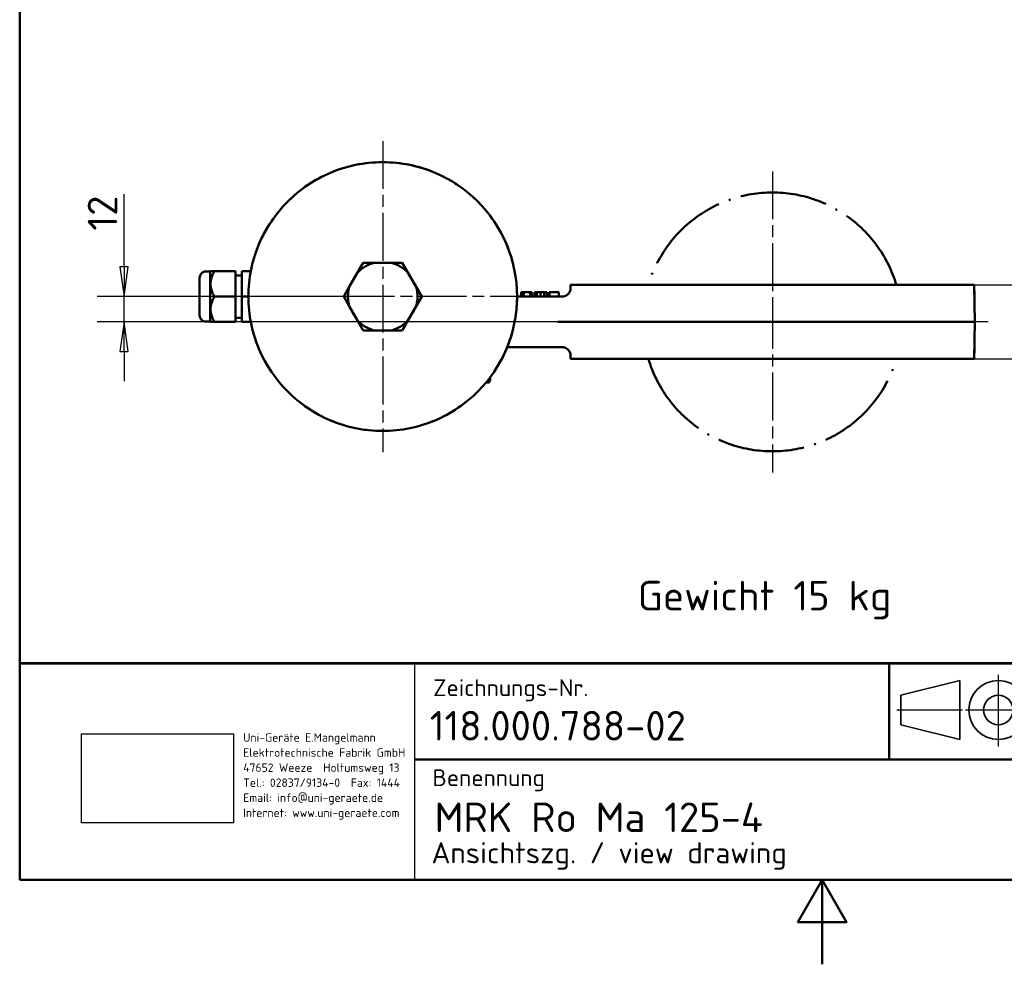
# Model space of a CAD drawing. Header units: millimetres. Extents: x 0 to 840, y 0 to 1188.
# Tile 1 of 25: x 40 to 506, y 0 to 447. Entities that reach past the tile are written whole.
import ezdxf
from ezdxf.enums import TextEntityAlignment as Align

# ---------------------------------------------------------------- set-up
doc = ezdxf.new("R2010")
doc.units = ezdxf.units.MM
doc.header["$LTSCALE"] = 4
doc.header["$XCLIPFRAME"] = 0
doc.linetypes.add('CHAIN', pattern=[0.35429999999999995, 0.2362, -0.0295, 0.0591, -0.0295])
doc.linetypes.add('LONG_DASH_DOTTED', pattern=[0.30010000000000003, 0.2362, -0.0295, 0.0049, -0.0295])
for name, color, linetype, lineweight in [('Bemaßungen(DIN)', 7, 'Continuous', 25), ('Mittelpunktmarkierung(DIN)', 4, 'CHAIN', 25), ('Rahmen_0', 179, 'Continuous', 50), ('Sichtbare Kanten(DIN)', 7, 'Continuous', 50), ('Skizziergeometrie(DIN)', 179, 'Continuous', 50), ('Skizzierlinie(DIN)', 179, 'Continuous', 25), ('Symbole(DIN)', 179, 'Continuous', 25), ('Überlagerung [Formatvorlage Phantomlinien(DIN)]', 179, 'LONG_DASH_DOTTED', 50)]:
    doc.layers.add(name, color=color, linetype=linetype, lineweight=lineweight)
doc.styles.add('Aktuell-DIN', font='isocpeur.ttf')
doc.styles.add('STANDARD-BSI~0', font='isocpeur.ttf')
doc.dimstyles.new('STANDARD-DIN', dxfattribs={"dimscale": 4, "dimtxt": 3.5, "dimasz": 3.5, "dimexe": 3.174999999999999, "dimexo": 0, "dimgap": 0.8, "dimtad": 1, "dimrnd": 1e-08, "dimtxsty": 'STANDARD-BSI~0', "dimblk": 'Filled-1', "dimcen": 0.09, "dimdle": 10, "dimclrd": 5, "dimclre": 5, "dimclrt": 250, "dimadec": 1, "dimazin": 2, "dimtfac": 0.7142857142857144, "dimtdec": 3, "dimtmove": 0, "dimatfit": 3, "dimfxl": 1, "dimtolj": 1, "dimlwd": 25, "dimlwe": 25, "dimarcsym": 0})
picture_1 = doc.add_image_def('image1.bmp', size_in_pixel=(606, 355))

# ---------------------------------------------------------------- blocks, each defined once
blk = doc.blocks.new('Ränder Default Border')
at = {"layer": 'Rahmen_0', "flags": 128}
for points in [[(10, 10), (10, 287.0000076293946), (200, 287.0000076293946), (200, 10), (10, 10)], [(105, 0), (105, 10), (102.1132469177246, 5), (107.8867530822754, 5), (105, 10)]]:
    blk.add_lwpolyline(points, dxfattribs=at)
blk = doc.blocks.new('Schriftfelder DIN-UNI-Doku')
at = {"layer": 'Skizziergeometrie(DIN)'}
for p, q in [((290.0227314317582, 125.6332777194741), (100.0227314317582, 125.6332777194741)), ((100.0227314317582, 125.6332777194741), (100.0227314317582, 100)), ((100.0227314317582, 125.5910008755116), (290.0000000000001, 125.5910008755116)), ((202.9272003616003, 125.5910008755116), (202.9272003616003, 114.2226163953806)), ((220.64856944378, 100), (220.6485694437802, 125.5910008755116)), ((229.9771582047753, 125.6332777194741), (229.9771582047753, 112.1763359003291)), ((247.9081810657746, 125.5910008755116), (247.9081810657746, 112.1763359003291)), ((263.7771582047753, 112.1763359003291), (263.7771582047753, 125.5910008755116)), ((290, 100), (290.0000000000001, 125.5910008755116)), ((220.6485694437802, 121.2331015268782), (263.7771582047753, 121.2331015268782)), ((244.8070135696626, 117), (244.8070135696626, 117.3996785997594)), ((220.6485694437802, 116.5465662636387), (263.7771582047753, 116.5465662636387)), ((146.7999999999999, 114.2226163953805), (220.64856944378, 114.2226163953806)), ((220.6485694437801, 112.1763359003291), (290, 112.1763359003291)), ((219.8784248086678, 108.5), (219.8784248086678, 108.7508660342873)), ((221.3580170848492, 107.9064227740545), (290, 107.9064227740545)), ((100.0227314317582, 100), (290, 100))]:
    blk.add_line(p, q, dxfattribs=at)
at = {"layer": 'Skizziergeometrie(DIN)', "lineweight": 35}
for p, q in [((211.3123332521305, 123.5866428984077), (204.3123332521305, 121.8366428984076)), ((211.3123332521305, 116.5866428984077), (211.3123332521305, 123.5866428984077)), ((204.3123332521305, 121.8366428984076), (204.3123332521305, 118.3366428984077)), ((204.3123332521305, 118.3366428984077), (211.3123332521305, 116.5866428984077))]:
    blk.add_line(p, q, dxfattribs=at)
at = {"layer": 'Skizziergeometrie(DIN)', "linetype": 'LONG_DASH_DOTTED', "lineweight": 25, "ltscale": 11.12403297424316}
blk.add_line((215.8623332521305, 124.245067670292), (215.8623332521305, 115.7656527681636), dxfattribs=at)
at = {"layer": 'Skizziergeometrie(DIN)', "linetype": 'LONG_DASH_DOTTED', "lineweight": 25, "ltscale": 10.22910785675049}
blk.add_line((203.8359491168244, 120.0866428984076), (211.6332036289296, 120.0866428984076), dxfattribs=at)
at = {"layer": 'Skizziergeometrie(DIN)', "linetype": 'LONG_DASH_DOTTED', "lineweight": 25, "ltscale": 10.4478874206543}
blk.add_line((211.985200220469, 120.0866428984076), (219.9492200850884, 120.0866428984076), dxfattribs=at)
at = {"layer": 'Skizziergeometrie(DIN)', "lineweight": 35}
for radius in [3.499999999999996, 1.75]:
    blk.add_circle((215.8623332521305, 120.0866428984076), radius, dxfattribs=at)
at = {"layer": 'Skizzierlinie(DIN)', "linetype": 'Continuous'}
for p, q in [((146.8, 100), (146.7999999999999, 125.5910008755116)), ((229.9771582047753, 112.1763359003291), (229.9771582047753, 125.6332777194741)), ((220.6485694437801, 104.2500000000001), (263.0070135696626, 104.25)), ((263.0070135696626, 104.25), (290, 104.2500000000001))]:
    blk.add_line(p, q, dxfattribs=at)
at = {"layer": 'Symbole(DIN)', "color": 7, "char_height": 2.000000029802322, "style": 'Aktuell-DIN'}
for s, insert, width, attachment_point in [('\\fISOCPEUR|b0|i0;\\H2.0000;Zeichnungs-Nr.', (148.9639915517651, 123.727242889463), 35.14587594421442, 1), ('\\fISOCPEUR|b0|i0;\\H2.0000;Datum', (237.7224214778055, 121.5223246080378), 14.80114778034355, 8), ('\\fISOCPEUR|b0|i0;\\H2.0000;Name', (254.7881112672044, 121.5208710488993), 17.20114778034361, 8), ('\\fISOCPEUR|b0|i0;\\H2.0000;Maßstab', (272.0719802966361, 122.0024533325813), 10.75565811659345, 1), ('\\fISOCPEUR|b0|i0;\\H2.0000;Bearb.', (221.4145631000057, 117.5910008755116), 8.562595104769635, 7), ('\\fISOCPEUR|b0|i0;\\H2.0000;Gepr.', (221.6437175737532, 113.3410008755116), 8.333440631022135, 7), ('\\fISOCPEUR|b0|i0;\\H2.0000;Benennung', (148.8820425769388, 113.0792704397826), 30, 1), ('\\fISOCPEUR|b0|i0;\\H2.0000;Schutzvermerk nach DIN 34 beachten.', (221.7514170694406, 103), 59.33728204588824, 1)]:
    blk.add_mtext(s, dxfattribs=dict(at, insert=insert, width=width, attachment_point=attachment_point))
at = {"layer": 'Symbole(DIN)', "color": 179, "insert": (126.4775650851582, 117.3312824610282), "char_height": 1.000000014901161, "width": 20.29081130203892, "attachment_point": 1, "line_spacing_factor": 1.068348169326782, "style": 'Aktuell-DIN'}
blk.add_mtext('\\fISOCPEUR|b0|i0;\\H1.0000;Uni-Geräte E.Mangelmann\\PElektrotechnische Fabrik GmbH\\P47652 Weeze  Holtumsweg 13\\PTel.: 02837/9134-0  Fax: 1444\\PEmail: info@uni-geraete.de\\PInternet: www.uni-geraete.com', dxfattribs=at)
at = {"layer": 'Symbole(DIN)', "color": 7, "char_height": 2.000000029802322, "attachment_point": 7, "style": 'Aktuell-DIN'}
for s, insert in [('\\fISOCPEUR|b0|i0;\\H2.0000;Komm.-Nr.', (221.6884446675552, 109.6369929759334)), ('\\fISOCPEUR|b0|i0;\\H2.0000;Blatt', (221.8322834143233, 105.165895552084)), ('\\fISOCPEUR|b0|i0;\\H2.0000;von', (253.6488512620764, 105.2718038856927))]:
    blk.add_mtext(s, dxfattribs=dict(at, insert=insert))
at = {"layer": 'Symbole(DIN)', "color": 7, "style": 'Aktuell-DIN'}
for tag, p in [('ERSTELLUNGSDATUM', (230.2395898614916, 117.5220630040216)), ('AUTOR', (249.1550728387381, 117.5539797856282)), ('KONTROLLDATUM', (230.6143338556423, 113.2701266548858)), ('KONTROLLIERT_VON', (249.5025282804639, 113.1039797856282))]:
    blk.add_attdef(tag, text='', height=2.000000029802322, dxfattribs=at).set_placement(p, align=Align.BOTTOM_LEFT)
for tag, p in [('BAUTEILNUMMER', (148.5564538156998, 118.2250018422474)), ('TITEL', (149.1291043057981, 107.3922545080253))]:
    blk.add_attdef(tag, text='', height=3.499999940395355, dxfattribs=at).set_placement(p, align=Align.MIDDLE_LEFT)
blk.add_attdef('FirstViewScale', text='', height=3.499999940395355, dxfattribs=at).set_placement((276.7076507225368, 117.0013719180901), align=Align.TOP_CENTER)
for tag, p in [('Blattnummer', (240.4759100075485, 106.0947498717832)), ('Blattgröße', (277.0872062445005, 105.8656012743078))]:
    blk.add_attdef(tag, text='', height=2.000000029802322, dxfattribs=at).set_placement(p, align=Align.MIDDLE_CENTER)
blk.add_attdef('BTL_BE2', text='', height=2.5, dxfattribs=at).set_placement((148.7646904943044, 104.4475900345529), align=Align.TOP_LEFT)
image = blk.add_image(picture_1, insert=(107.3533959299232, 106.723864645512), size_in_units=(17.966900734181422, 10.52516462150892))
image.set_boundary_path([(-0.5, -0.5), (605.4999999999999, 354.5)])
image.dxf.clipping = 0
blk = doc.blocks.new('Filled-1')
at = {"color": 0}
for p, q in [((0, 0), (-1, 0.1428571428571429)), ((-1, 0.1428571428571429), (-1, -0.1428571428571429)), ((-1, 0), (0, 0)), ((-1, -0.1428571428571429), (0, 0))]:
    blk.add_line(p, q, dxfattribs=at)
at = {"color": 0, "flags": 128}
blk.add_lwpolyline([(-1, -0.1428571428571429), (0, 0), (-1, 0.1428571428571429), (-1, -0.1428571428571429)], dxfattribs=at)
at = {"color": 0}
blk.add_solid([(-1, -0.1428571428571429), (0, 0), (-1, 0.1428571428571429), (-1, -0.1428571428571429)], dxfattribs=at)
blk = doc.blocks.new('*D21')
at = {"layer": 'Bemaßungen(DIN)', "color": 5, "linetype": 'Continuous', "lineweight": 25}
for p, q in [((491.9310244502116, 321.5090917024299), (558.1789337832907, 321.5090917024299)), ((545.4789337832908, 307.5090917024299), (545.4789337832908, 300.50909170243)), ((491.9310244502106, 286.50909170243), (558.1789337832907, 286.50909170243))]:
    blk.add_line(p, q, dxfattribs=at)
at = {"layer": 'Defpoints', "color": 0, "linetype": 'Continuous'}
for p in [(491.9310244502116, 321.5090917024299), (491.9310244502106, 286.50909170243), (545.4789337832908, 286.50909170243)]:
    blk.add_point(p, dxfattribs=at)
at = {"layer": 'Bemaßungen(DIN)', "color": 5, "linetype": 'Continuous', "lineweight": 25, "xscale": 14, "yscale": 14, "zscale": 14}
for p, rotation in [((545.4789337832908, 321.5090917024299), 90), ((545.4789337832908, 286.50909170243), 270)]:
    blk.add_blockref('Filled-1', p, dxfattribs=dict(at, rotation=rotation))
at = {"layer": 'Bemaßungen(DIN)', "color": 250, "linetype": 'Continuous', "lineweight": 25, "true_color": 0x3f3f3f, "insert": (528.2789337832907, 295.6090917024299), "char_height": 14, "attachment_point": 1, "rotation": 90, "style": 'STANDARD-BSI~0'}
blk.add_mtext('\\A1;35', dxfattribs=at)
blk = doc.blocks.new('*D28')
at = {"layer": 'Bemaßungen(DIN)', "color": 5, "linetype": 'Continuous', "lineweight": 25}
for p, q in [((89.42264458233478, 330.0090917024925), (89.42264458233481, 364.4090917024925)), ((211.8873867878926, 316.0090917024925), (76.72264458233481, 316.0090917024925)), ((89.42264458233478, 304.0090917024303), (89.42264458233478, 316.0090917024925)), ((396.3873867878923, 304.0090917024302), (76.72264458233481, 304.0090917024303)), ((89.42264458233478, 290.0090917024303), (89.42264458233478, 276.0090917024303))]:
    blk.add_line(p, q, dxfattribs=at)
at = {"layer": 'Defpoints', "color": 0, "linetype": 'Continuous'}
for p in [(89.42264458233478, 316.0090917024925), (211.8873867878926, 316.0090917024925), (396.3873867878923, 304.0090917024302)]:
    blk.add_point(p, dxfattribs=at)
at = {"layer": 'Bemaßungen(DIN)', "color": 5, "linetype": 'Continuous', "lineweight": 25, "xscale": 14, "yscale": 14, "zscale": 14}
for p, rotation in [((89.42264458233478, 316.0090917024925), 270), ((89.42264458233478, 304.0090917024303), 90)]:
    blk.add_blockref('Filled-1', p, dxfattribs=dict(at, rotation=rotation))
at = {"layer": 'Bemaßungen(DIN)', "color": 250, "linetype": 'Continuous', "lineweight": 25, "true_color": 0x3f3f3f, "insert": (72.22264458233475, 347.2090917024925), "char_height": 14, "attachment_point": 1, "rotation": 90, "style": 'STANDARD-BSI~0'}
blk.add_mtext('\\A1;12', dxfattribs=at)

msp = doc.modelspace()

# ---------------------------------------------------------------- linework, layer by layer
at = {"layer": 'Mittelpunktmarkierung(DIN)', "linetype": 'CHAIN', "ltscale": 23.99096870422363}
for p, q in [((211.8873867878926, 389.6090917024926), (211.8873867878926, 242.4090917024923)), ((396.3873867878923, 375.2590917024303), (396.3873867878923, 294.0090917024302)), ((285.4873867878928, 316.0090917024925), (118.4904337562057, 316.0090917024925)), ((396.3873867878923, 314.0090917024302), (396.3873867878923, 232.75909170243)), ((498.5962130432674, 304.0090917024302), (228.7683193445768, 304.0090917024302))]:
    msp.add_line(p, q, dxfattribs=at)
at = {"layer": 'Mittelpunktmarkierung(DIN)', "linetype": 'CHAIN', "ltscale": 5.55593729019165}
msp.add_line((406.3873867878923, 304.0090917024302), (386.3873867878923, 304.0090917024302), dxfattribs=at)
at = {"layer": 'Sichtbare Kanten(DIN)'}
for p, q in [((199.9951908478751, 327.4112051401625), (202.6497826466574, 332.0090919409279)), ((202.6497826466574, 332.0090919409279), (207.958964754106, 332.0090919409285)), ((215.8158087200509, 332.00909170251), (207.9589648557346, 332.00909170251)), ((215.8158088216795, 332.0090919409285), (221.1249909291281, 332.0090919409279)), ((221.1249909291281, 332.0090919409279), (223.7795827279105, 327.4112051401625)), ((130.1844695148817, 327.8654981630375), (128.1844695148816, 327.8654981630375)), ((130.1844695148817, 327.8654981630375), (130.3280630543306, 328.0090917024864)), ((130.1844695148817, 327.8654981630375), (130.1844695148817, 304.1526852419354)), ((130.3280623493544, 328.0090916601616), (132.184470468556, 328.0090914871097)), ((142.1844695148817, 328.0090917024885), (132.1844695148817, 328.0090917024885)), ((142.1844695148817, 316.0090917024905), (142.1844695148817, 328.0090917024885)), ((149.4297211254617, 328.0090917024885), (145.1844695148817, 328.0090917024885)), ((145.1844695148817, 328.0090917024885), (145.1844695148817, 316.0090917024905)), ((199.9951912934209, 327.4112048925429), (196.0667693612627, 320.606978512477)), ((227.7080042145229, 320.6069785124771), (223.7795822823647, 327.4112048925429)), ((125.1844695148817, 307.1526852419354), (125.1844695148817, 324.8654981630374)), ((145.1844695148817, 326.0090917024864), (142.1844695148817, 326.0090917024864)), ((193.412178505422, 316.0090917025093), (196.0667691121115, 320.6069785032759)), ((227.708004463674, 320.6069785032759), (230.3625950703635, 316.0090917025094)), ((277.536261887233, 318.0090917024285), (277.424676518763, 318.0090917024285)), ((277.424676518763, 316.0090917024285), (277.424676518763, 318.0090917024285)), ((278.6288686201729, 318.0090917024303), (277.536261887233, 318.0090917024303)), ((277.536261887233, 316.0090917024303), (277.536261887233, 318.0090917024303)), ((281.6602711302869, 318.0090917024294), (278.6288686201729, 318.0090917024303)), ((278.6288686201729, 316.0090917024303), (278.6288686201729, 318.0090917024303)), ((282.4692650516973, 318.0090917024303), (281.6602711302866, 318.0090917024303)), ((281.6602711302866, 316.0090917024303), (281.6602711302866, 318.0090917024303)), ((282.4692650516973, 316.0090917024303), (282.4692650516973, 318.0090917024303)), ((284.8172071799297, 318.0090917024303), (283.7338992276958, 318.0090917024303)), ((283.7338992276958, 316.0090917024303), (283.7338992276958, 318.0090917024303)), ((286.2817651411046, 318.0090917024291), (284.8172071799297, 318.0090917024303)), ((284.8172071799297, 316.0090917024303), (284.8172071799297, 318.0090917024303)), ((286.6072182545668, 318.0090914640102), (286.28176735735, 318.0090914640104)), ((286.9001297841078, 318.0090914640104), (286.6072182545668, 318.0090914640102)), ((286.6072224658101, 316.0090917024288), (286.6072224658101, 318.0090917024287)), ((288.3460944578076, 318.0090917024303), (286.900134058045, 318.0090917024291)), ((289.5595853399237, 318.0090917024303), (288.3460944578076, 318.0090917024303)), ((288.3460944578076, 316.0090917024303), (288.3460944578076, 318.0090917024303)), ((289.5595853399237, 316.0090917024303), (289.5595853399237, 318.0090917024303)), ((290.7870243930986, 318.0090917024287), (290.6475426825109, 318.0090917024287)), ((290.6475426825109, 316.0090917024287), (290.6475426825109, 318.0090917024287)), ((295.2039452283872, 318.0090917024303), (290.7870243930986, 318.0090917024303)), ((290.7870243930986, 316.0090917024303), (290.7870243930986, 318.0090917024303)), ((295.2039452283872, 316.0090917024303), (295.2039452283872, 318.0090917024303)), ((300.8437491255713, 321.5090917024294), (300.8163479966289, 319.9392820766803)), ((300.8437491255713, 321.5090917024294), (491.9310244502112, 321.5090917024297)), ((491.9310244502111, 321.5090917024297), (492.2364880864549, 304.0090917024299)), ((142.1844695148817, 316.0090917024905), (132.1844695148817, 316.0090917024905)), ((142.1844695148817, 304.0090917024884), (142.1844695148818, 316.0090917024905)), ((145.1844695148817, 316.0090917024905), (145.1844695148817, 304.0090917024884)), ((148.2873867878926, 316.0090917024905), (145.1844695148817, 316.0090917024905)), ((196.0667691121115, 311.411204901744), (193.412178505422, 316.0090917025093)), ((230.3625950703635, 316.0090917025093), (227.708004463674, 311.411204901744)), ((294.9498268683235, 316.009091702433), (275.4873867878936, 316.009091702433)), ((297.5660996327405, 316.0090921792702), (294.9498276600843, 316.0090921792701)), ((196.0667693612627, 311.4112048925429), (199.9951912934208, 304.6069785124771)), ((223.7795822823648, 304.6069785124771), (227.7080042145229, 311.4112048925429)), ((130.1844695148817, 304.1526852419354), (128.1844695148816, 304.1526852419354)), ((130.1844695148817, 304.1526852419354), (130.3280630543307, 304.0090917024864)), ((132.184470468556, 304.0090915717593), (130.3280623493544, 304.0090917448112)), ((142.1844695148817, 304.0090917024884), (132.1844695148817, 304.0090917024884)), ((145.1844695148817, 306.0090917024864), (142.1844695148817, 306.0090917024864)), ((149.4297211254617, 304.0090917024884), (145.1844695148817, 304.0090917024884)), ((202.6497826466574, 300.0090914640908), (199.9951908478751, 304.6069782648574)), ((223.7795827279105, 304.6069782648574), (221.1249909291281, 300.0090914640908)), ((294.8770146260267, 304.0090917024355), (304.4686703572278, 304.0090917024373)), ((304.4686750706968, 304.0090917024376), (492.2364880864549, 304.0090917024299)), ((491.9310244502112, 286.50909170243), (492.236488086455, 304.0090917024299)), ((207.958964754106, 300.0090914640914), (202.6497826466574, 300.0090914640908)), ((207.9589648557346, 300.00909170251), (215.8158087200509, 300.00909170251)), ((221.1249909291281, 300.0090914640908), (215.8158088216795, 300.0090914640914)), ((270.7852645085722, 292.0090917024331), (294.9498268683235, 292.0090917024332)), ((294.9498276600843, 292.009091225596), (297.5660996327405, 292.0090912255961)), ((300.8437491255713, 286.5090917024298), (300.8163479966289, 288.0789013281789)), ((491.9310244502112, 286.50909170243), (300.8437491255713, 286.5090917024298)), ((260.7437357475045, 275.2903347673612), (262.1069302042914, 275.2903347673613)), ((261.5645593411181, 276.2958882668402), (262.1069302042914, 276.2958882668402)), ((262.6874866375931, 276.2958885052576), (262.1069302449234, 276.2958885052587)), ((262.6874867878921, 276.2958882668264), (262.1069302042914, 275.2903347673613)), ((262.6874867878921, 276.295888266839), (262.6874867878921, 277.7427900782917))]:
    msp.add_line(p, q, dxfattribs=at)
at = {"layer": 'Sichtbare Kanten(DIN)', "flags": 128}
for points in [[(132.184470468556, 328.0090914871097), (131.8689234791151, 327.4419706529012), (131.5874679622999, 326.8936466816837), (131.3381107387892, 326.3617927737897), (131.1191375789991, 325.8442840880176), (130.9290869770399, 325.3391595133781), (130.7667167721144, 324.8445965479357), (130.6309922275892, 324.3588893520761), (130.5210598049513, 323.8804271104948), (130.4362447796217, 323.4076725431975), (130.3760226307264, 322.9391501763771), (130.3400357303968, 322.473424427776), (130.3280623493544, 322.0090914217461), (130.3400357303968, 321.5447587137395), (130.3760226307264, 321.0790334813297), (130.4362447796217, 320.6105109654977), (130.5210598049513, 320.1377569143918), (130.6309922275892, 319.6592941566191), (130.7667167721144, 319.1735871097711), (130.9290869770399, 318.6790241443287), (131.1191375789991, 318.1738990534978), (131.3381107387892, 317.6563905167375), (131.5874679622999, 317.1245374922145), (131.8689234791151, 316.5762125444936), (132.1844704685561, 316.0090913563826)], [(132.1844704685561, 316.0090913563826), (131.8689234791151, 315.4419704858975), (131.5874679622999, 314.893646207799), (131.3381107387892, 314.3617925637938), (131.1191375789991, 313.8442841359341), (130.9290869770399, 313.3391591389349), (130.7667167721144, 312.8445961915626), (130.6309922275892, 312.3588890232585), (130.5210598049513, 311.8804263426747), (130.4362447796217, 311.4076722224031), (130.3760226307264, 310.9391495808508), (130.3400357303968, 310.4734245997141), (130.3280623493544, 310.0090914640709), (130.3400357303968, 309.5447583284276), (130.3760226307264, 309.079033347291), (130.4362447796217, 308.6105107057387), (130.5210598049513, 308.137756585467), (130.6309922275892, 307.6592939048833), (130.7667167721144, 307.1735867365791), (130.9290869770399, 306.679023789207), (131.1191375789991, 306.1738987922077), (131.3381107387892, 305.6563903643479), (131.5874679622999, 305.1245367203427), (131.8689234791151, 304.5762124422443), (132.184470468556, 304.0090915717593)], [(262.1069302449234, 276.2958885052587), (262.1228169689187, 276.3438148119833), (262.1384530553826, 276.3915199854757), (262.1538402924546, 276.4390076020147), (262.1689804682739, 276.4862830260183), (262.1838756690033, 276.5333504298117), (262.198527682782, 276.5802139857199), (262.2129385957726, 276.6268772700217), (262.2271096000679, 276.673345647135), (262.2410427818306, 276.7196226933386), (262.2547396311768, 276.7657131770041), (262.2682016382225, 276.8116200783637), (262.2814308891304, 276.8573481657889), (262.2944285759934, 276.9029010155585), (262.3071961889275, 276.9482833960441), (262.3197352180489, 276.9934982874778), (262.3320471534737, 277.0385498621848), (262.3441331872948, 277.0834428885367), (262.3559948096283, 277.1281797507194), (262.3676335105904, 277.1727652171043), (262.3790498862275, 277.2172028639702), (262.3902460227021, 277.2614962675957), (262.4012222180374, 277.3056496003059), (262.411980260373, 277.3496658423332), (262.4225213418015, 277.3935485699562)], [(262.1069302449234, 275.2903349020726), (262.1326085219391, 275.3352160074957), (262.1576284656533, 275.3797639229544), (262.1819981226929, 275.4239899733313), (262.2057255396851, 275.4679048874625), (262.2288181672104, 275.5115182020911), (262.2512837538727, 275.5548412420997), (262.2731291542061, 275.5978841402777), (262.2943612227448, 275.6406564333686), (262.3149862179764, 275.6831682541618), (262.3350103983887, 275.7254291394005), (262.3544397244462, 275.7674492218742), (262.3732795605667, 275.8092374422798), (262.391535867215, 275.850802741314), (262.4092134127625, 275.8921546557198), (262.4263169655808, 275.9333027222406), (262.4428512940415, 275.9742552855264), (262.4588205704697, 276.0150212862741), (262.4742289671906, 276.0556102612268), (262.4890806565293, 276.0960293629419), (262.503378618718, 276.1362881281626), (262.5171270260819, 276.1763949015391), (262.5303288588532, 276.2163586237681), (262.5429865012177, 276.2561870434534), (262.5551029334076, 276.2958885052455)]]:
    msp.add_lwpolyline(points, dxfattribs=at)
at = {"layer": 'Sichtbare Kanten(DIN)'}
msp.add_circle((211.8873867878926, 316.0090917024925), 63.60000000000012, dxfattribs=at)
for centre, radius, start, end in [((211.8873867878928, 316.0090917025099), 16.47520861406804, 103.79474827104, 136.2052517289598), ((211.8873867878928, 316.0090917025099), 16.47520861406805, 43.79474827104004, 76.20525172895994), ((128.1844695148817, 324.8654981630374), 3.000000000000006, 90, 180), ((211.8873867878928, 316.00909170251), 16.475208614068, 163.7947482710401, 196.2052517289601), ((211.8873867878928, 316.00909170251), 16.47520861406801, 343.79474827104, 16.20525172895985), ((296.8169572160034, 320.0090917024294), 3.999999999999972, 270, 359.0000000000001), ((128.1844695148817, 307.1526852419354), 3.000000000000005, 180, 270), ((211.8873867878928, 316.00909170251), 16.475208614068, 223.7947482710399, 256.20525172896), ((211.8873867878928, 316.00909170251), 16.47520861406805, 283.7947482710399, 316.2052517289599), ((296.8169572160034, 288.0090917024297), 3.999999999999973, 0.9999999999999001, 90)]:
    msp.add_arc(centre, radius, start, end, dxfattribs=at)
at = {"layer": 'Überlagerung [Formatvorlage Phantomlinien(DIN)]', "ltscale": 1.864718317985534}
for p, q in [((199.9951908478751, 327.4112051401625), (202.6497826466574, 332.0090919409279)), ((221.1249909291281, 332.0090919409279), (223.7795827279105, 327.4112051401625)), ((202.6497826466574, 300.0090914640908), (199.9951908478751, 304.6069782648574)), ((223.7795827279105, 304.6069782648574), (221.1249909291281, 300.0090914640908))]:
    msp.add_line(p, q, dxfattribs=at)
at = {"layer": 'Überlagerung [Formatvorlage Phantomlinien(DIN)]', "ltscale": 1.864718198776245}
for p, q in [((202.6497826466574, 332.0090919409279), (207.958964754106, 332.0090919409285)), ((215.8158088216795, 332.0090919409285), (221.1249909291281, 332.0090919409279)), ((193.412178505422, 316.0090917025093), (196.0667691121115, 320.6069785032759)), ((227.708004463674, 320.6069785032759), (230.3625950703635, 316.0090917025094)), ((196.0667691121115, 311.411204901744), (193.412178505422, 316.0090917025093)), ((230.3625950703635, 316.0090917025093), (227.708004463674, 311.411204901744)), ((207.958964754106, 300.0090914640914), (202.6497826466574, 300.0090914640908)), ((221.1249909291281, 300.0090914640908), (215.8158088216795, 300.0090914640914))]:
    msp.add_line(p, q, dxfattribs=at)
at = {"layer": 'Überlagerung [Formatvorlage Phantomlinien(DIN)]', "ltscale": 2.576745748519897}
for p, q in [((215.8158087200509, 332.00909170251), (207.9589648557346, 332.00909170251)), ((199.9951912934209, 327.4112048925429), (196.0667693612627, 320.606978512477)), ((227.7080042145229, 320.6069785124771), (223.7795822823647, 327.4112048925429)), ((196.0667693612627, 311.4112048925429), (199.9951912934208, 304.6069785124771)), ((223.7795822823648, 304.6069785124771), (227.7080042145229, 311.4112048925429)), ((207.9589648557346, 300.00909170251), (215.8158087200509, 300.00909170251))]:
    msp.add_line(p, q, dxfattribs=at)
at = {"layer": 'Überlagerung [Formatvorlage Phantomlinien(DIN)]', "ltscale": 0.6558493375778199}
for p, q in [((130.1844695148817, 327.8654981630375), (128.1844695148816, 327.8654981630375)), ((277.424676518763, 316.0090917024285), (277.424676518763, 318.0090917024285)), ((277.536261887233, 316.0090917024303), (277.536261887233, 318.0090917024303)), ((278.6288686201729, 316.0090917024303), (278.6288686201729, 318.0090917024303)), ((281.6602711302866, 316.0090917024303), (281.6602711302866, 318.0090917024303)), ((282.4692650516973, 316.0090917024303), (282.4692650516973, 318.0090917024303)), ((283.7338992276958, 316.0090917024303), (283.7338992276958, 318.0090917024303)), ((284.8172071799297, 316.0090917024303), (284.8172071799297, 318.0090917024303)), ((286.6072224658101, 316.0090917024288), (286.6072224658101, 318.0090917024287)), ((288.3460944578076, 316.0090917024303), (288.3460944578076, 318.0090917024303)), ((289.5595853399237, 316.0090917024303), (289.5595853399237, 318.0090917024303)), ((290.6475426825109, 316.0090917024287), (290.6475426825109, 318.0090917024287)), ((290.7870243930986, 316.0090917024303), (290.7870243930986, 318.0090917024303)), ((295.2039452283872, 316.0090917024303), (295.2039452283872, 318.0090917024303)), ((130.1844695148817, 304.1526852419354), (128.1844695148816, 304.1526852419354))]:
    msp.add_line(p, q, dxfattribs=at)
at = {"layer": 'Überlagerung [Formatvorlage Phantomlinien(DIN)]', "ltscale": 0.0665024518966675}
for p, q in [((130.1844695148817, 327.8654981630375), (130.3280630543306, 328.0090917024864)), ((130.1844695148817, 304.1526852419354), (130.3280630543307, 304.0090917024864))]:
    msp.add_line(p, q, dxfattribs=at)
at = {"layer": 'Überlagerung [Formatvorlage Phantomlinien(DIN)]', "ltscale": 12.21630001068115}
msp.add_line((130.1844695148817, 327.8654981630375), (130.1844695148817, 304.1526852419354), dxfattribs=at)
at = {"layer": 'Überlagerung [Formatvorlage Phantomlinien(DIN)]', "ltscale": 2.374092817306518}
msp.add_line((130.3280623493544, 328.0090916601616), (132.184470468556, 328.0090914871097), dxfattribs=at)
at = {"layer": 'Überlagerung [Formatvorlage Phantomlinien(DIN)]', "ltscale": 3.279646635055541}
for p, q in [((142.1844695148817, 328.0090917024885), (132.1844695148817, 328.0090917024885)), ((142.1844695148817, 316.0090917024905), (132.1844695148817, 316.0090917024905)), ((142.1844695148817, 304.0090917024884), (132.1844695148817, 304.0090917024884))]:
    msp.add_line(p, q, dxfattribs=at)
at = {"layer": 'Überlagerung [Formatvorlage Phantomlinien(DIN)]', "ltscale": 4.544450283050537}
for p, q in [((142.1844695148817, 316.0090917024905), (142.1844695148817, 328.0090917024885)), ((145.1844695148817, 328.0090917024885), (145.1844695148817, 316.0090917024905)), ((142.1844695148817, 304.0090917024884), (142.1844695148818, 316.0090917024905)), ((145.1844695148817, 316.0090917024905), (145.1844695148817, 304.0090917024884))]:
    msp.add_line(p, q, dxfattribs=at)
at = {"layer": 'Überlagerung [Formatvorlage Phantomlinien(DIN)]', "ltscale": 1.392234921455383}
for p, q in [((149.4297211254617, 328.0090917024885), (145.1844695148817, 328.0090917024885)), ((149.4297211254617, 304.0090917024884), (145.1844695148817, 304.0090917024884))]:
    msp.add_line(p, q, dxfattribs=at)
at = {"layer": 'Überlagerung [Formatvorlage Phantomlinien(DIN)]', "ltscale": 9.125211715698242}
msp.add_line((125.1844695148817, 307.1526852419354), (125.1844695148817, 324.8654981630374), dxfattribs=at)
at = {"layer": 'Überlagerung [Formatvorlage Phantomlinien(DIN)]', "ltscale": 0.9838240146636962}
for p, q in [((145.1844695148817, 326.0090917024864), (142.1844695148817, 326.0090917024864)), ((145.1844695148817, 306.0090917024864), (142.1844695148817, 306.0090917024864))]:
    msp.add_line(p, q, dxfattribs=at)
at = {"layer": 'Überlagerung [Formatvorlage Phantomlinien(DIN)]', "ltscale": 0.0616459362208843}
msp.add_line((277.536261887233, 318.0090917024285), (277.424676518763, 318.0090917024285), dxfattribs=at)
at = {"layer": 'Überlagerung [Formatvorlage Phantomlinien(DIN)]', "ltscale": 0.3582473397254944}
msp.add_line((278.6288686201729, 318.0090917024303), (277.536261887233, 318.0090917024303), dxfattribs=at)
at = {"layer": 'Überlagerung [Formatvorlage Phantomlinien(DIN)]', "ltscale": 1.403789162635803}
msp.add_line((281.6602711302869, 318.0090917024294), (278.6288686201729, 318.0090917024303), dxfattribs=at)
at = {"layer": 'Überlagerung [Formatvorlage Phantomlinien(DIN)]', "ltscale": 0.2652295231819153}
msp.add_line((282.4692650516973, 318.0090917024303), (281.6602711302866, 318.0090917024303), dxfattribs=at)
at = {"layer": 'Überlagerung [Formatvorlage Phantomlinien(DIN)]', "ltscale": 0.355197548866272}
msp.add_line((284.8172071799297, 318.0090917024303), (283.7338992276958, 318.0090917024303), dxfattribs=at)
at = {"layer": 'Überlagerung [Formatvorlage Phantomlinien(DIN)]', "ltscale": 1.472650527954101}
msp.add_line((286.2817651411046, 318.0090917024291), (284.8172071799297, 318.0090917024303), dxfattribs=at)
at = {"layer": 'Überlagerung [Formatvorlage Phantomlinien(DIN)]', "ltscale": 0.3374587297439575}
msp.add_line((286.6072182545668, 318.0090914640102), (286.28176735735, 318.0090914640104), dxfattribs=at)
at = {"layer": 'Überlagerung [Formatvorlage Phantomlinien(DIN)]', "ltscale": 0.3109378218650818}
msp.add_line((286.9001297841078, 318.0090914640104), (286.6072182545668, 318.0090914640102), dxfattribs=at)
at = {"layer": 'Überlagerung [Formatvorlage Phantomlinien(DIN)]', "ltscale": 1.493788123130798}
msp.add_line((288.3460944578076, 318.0090917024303), (286.900134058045, 318.0090917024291), dxfattribs=at)
at = {"layer": 'Überlagerung [Formatvorlage Phantomlinien(DIN)]', "ltscale": 0.3978942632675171}
msp.add_line((289.5595853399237, 318.0090917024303), (288.3460944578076, 318.0090917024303), dxfattribs=at)
at = {"layer": 'Überlagerung [Formatvorlage Phantomlinien(DIN)]', "ltscale": 0.0456464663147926}
msp.add_line((290.7870243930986, 318.0090917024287), (290.6475426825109, 318.0090917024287), dxfattribs=at)
at = {"layer": 'Überlagerung [Formatvorlage Phantomlinien(DIN)]', "ltscale": 1.448538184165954}
msp.add_line((295.2039452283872, 318.0090917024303), (290.7870243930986, 318.0090917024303), dxfattribs=at)
at = {"layer": 'Überlagerung [Formatvorlage Phantomlinien(DIN)]', "ltscale": 0.5148361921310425}
for p, q in [((300.8437491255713, 321.5090917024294), (300.8163479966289, 319.9392820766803)), ((300.8437491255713, 286.5090917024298), (300.8163479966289, 288.0789013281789))]:
    msp.add_line(p, q, dxfattribs=at)
at = {"layer": 'Überlagerung [Formatvorlage Phantomlinien(DIN)]', "ltscale": 50.00986099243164}
for p, q in [((300.8437491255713, 321.5090917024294), (491.9310244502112, 321.5090917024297)), ((491.9310244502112, 286.50909170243), (300.8437491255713, 286.5090917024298))]:
    msp.add_line(p, q, dxfattribs=at)
at = {"layer": 'Überlagerung [Formatvorlage Phantomlinien(DIN)]', "ltscale": 5.740330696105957}
for p, q in [((491.9310244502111, 321.5090917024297), (492.2364880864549, 304.0090917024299)), ((491.9310244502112, 286.50909170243), (492.236488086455, 304.0090917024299))]:
    msp.add_line(p, q, dxfattribs=at)
at = {"layer": 'Überlagerung [Formatvorlage Phantomlinien(DIN)]', "ltscale": 1.017578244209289}
msp.add_line((148.2873867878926, 316.0090917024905), (145.1844695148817, 316.0090917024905), dxfattribs=at)
at = {"layer": 'Überlagerung [Formatvorlage Phantomlinien(DIN)]', "ltscale": 6.383087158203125}
msp.add_line((294.9498268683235, 316.009091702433), (275.4873867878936, 316.009091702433), dxfattribs=at)
at = {"layer": 'Überlagerung [Formatvorlage Phantomlinien(DIN)]', "ltscale": 0.8610159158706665}
for p, q in [((297.5660996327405, 316.0090921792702), (294.9498276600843, 316.0090921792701)), ((294.9498276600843, 292.009091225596), (297.5660996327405, 292.0090912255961))]:
    msp.add_line(p, q, dxfattribs=at)
at = {"layer": 'Überlagerung [Formatvorlage Phantomlinien(DIN)]', "ltscale": 2.374092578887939}
msp.add_line((132.184470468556, 304.0090915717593), (130.3280623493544, 304.0090917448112), dxfattribs=at)
at = {"layer": 'Überlagerung [Formatvorlage Phantomlinien(DIN)]', "ltscale": 4.209297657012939}
msp.add_line((294.8770146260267, 304.0090917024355), (304.4686703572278, 304.0090917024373), dxfattribs=at)
at = {"layer": 'Überlagerung [Formatvorlage Phantomlinien(DIN)]', "ltscale": 56.975830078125}
msp.add_line((304.4686750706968, 304.0090917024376), (492.2364880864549, 304.0090917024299), dxfattribs=at)
at = {"layer": 'Überlagerung [Formatvorlage Phantomlinien(DIN)]', "ltscale": 7.925264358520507}
msp.add_line((270.7852645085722, 292.0090917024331), (294.9498268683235, 292.0090917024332), dxfattribs=at)
at = {"layer": 'Überlagerung [Formatvorlage Phantomlinien(DIN)]', "ltscale": 0.4469932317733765}
msp.add_line((260.7437357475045, 275.2903347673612), (262.1069302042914, 275.2903347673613), dxfattribs=at)
at = {"layer": 'Überlagerung [Formatvorlage Phantomlinien(DIN)]', "ltscale": 0.1777839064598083}
msp.add_line((261.5645593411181, 276.2958882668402), (262.1069302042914, 276.2958882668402), dxfattribs=at)
at = {"layer": 'Überlagerung [Formatvorlage Phantomlinien(DIN)]', "ltscale": 1.249563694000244}
msp.add_line((262.6874866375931, 276.2958885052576), (262.1069302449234, 276.2958885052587), dxfattribs=at)
at = {"layer": 'Überlagerung [Formatvorlage Phantomlinien(DIN)]', "ltscale": 0.3807156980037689}
msp.add_line((262.6874867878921, 276.2958882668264), (262.1069302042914, 275.2903347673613), dxfattribs=at)
at = {"layer": 'Überlagerung [Formatvorlage Phantomlinien(DIN)]', "ltscale": 1.450134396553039}
msp.add_line((262.6874867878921, 276.295888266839), (262.6874867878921, 277.7427900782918), dxfattribs=at)
at = {"layer": 'Überlagerung [Formatvorlage Phantomlinien(DIN)]', "ltscale": 4.748065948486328, "flags": 128}
msp.add_lwpolyline([(132.184470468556, 328.0090914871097), (131.8689234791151, 327.4419706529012), (131.5874679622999, 326.8936466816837), (131.3381107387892, 326.3617927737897), (131.1191375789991, 325.8442840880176), (130.9290869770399, 325.3391595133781), (130.7667167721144, 324.8445965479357), (130.6309922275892, 324.3588893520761), (130.5210598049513, 323.8804271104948), (130.4362447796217, 323.4076725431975), (130.3760226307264, 322.9391501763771), (130.3400357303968, 322.473424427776), (130.3280623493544, 322.0090914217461), (130.3400357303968, 321.5447587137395), (130.3760226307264, 321.0790334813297), (130.4362447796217, 320.6105109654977), (130.5210598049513, 320.1377569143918), (130.6309922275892, 319.6592941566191), (130.7667167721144, 319.1735871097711), (130.9290869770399, 318.6790241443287), (131.1191375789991, 318.1738990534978), (131.3381107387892, 317.6563905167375), (131.5874679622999, 317.1245374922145), (131.8689234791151, 316.5762125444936), (132.1844704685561, 316.0090913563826)], dxfattribs=at)
at = {"layer": 'Überlagerung [Formatvorlage Phantomlinien(DIN)]', "ltscale": 4.748065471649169, "flags": 128}
msp.add_lwpolyline([(132.1844704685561, 316.0090913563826), (131.8689234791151, 315.4419704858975), (131.5874679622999, 314.893646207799), (131.3381107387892, 314.3617925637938), (131.1191375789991, 313.8442841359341), (130.9290869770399, 313.3391591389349), (130.7667167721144, 312.8445961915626), (130.6309922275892, 312.3588890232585), (130.5210598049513, 311.8804263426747), (130.4362447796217, 311.4076722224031), (130.3760226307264, 310.9391495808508), (130.3400357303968, 310.4734245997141), (130.3280623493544, 310.0090914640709), (130.3400357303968, 309.5447583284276), (130.3760226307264, 309.079033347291), (130.4362447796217, 308.6105107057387), (130.5210598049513, 308.137756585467), (130.6309922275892, 307.6592939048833), (130.7667167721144, 307.1735867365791), (130.9290869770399, 306.679023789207), (131.1191375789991, 306.1738987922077), (131.3381107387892, 305.6563903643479), (131.5874679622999, 305.1245367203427), (131.8689234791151, 304.5762124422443), (132.184470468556, 304.0090915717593)], dxfattribs=at)
at = {"layer": 'Überlagerung [Formatvorlage Phantomlinien(DIN)]', "ltscale": 0.4283976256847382, "flags": 128}
msp.add_lwpolyline([(262.1069302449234, 276.2958885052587), (262.1228169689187, 276.3438148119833), (262.1384530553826, 276.3915199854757), (262.1538402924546, 276.4390076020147), (262.1689804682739, 276.4862830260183), (262.1838756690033, 276.5333504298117), (262.198527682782, 276.5802139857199), (262.2129385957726, 276.6268772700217), (262.2271096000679, 276.673345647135), (262.2410427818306, 276.7196226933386), (262.2547396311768, 276.7657131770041), (262.2682016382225, 276.8116200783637), (262.2814308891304, 276.8573481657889), (262.2944285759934, 276.9029010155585), (262.3071961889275, 276.9482833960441), (262.3197352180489, 276.9934982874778), (262.3320471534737, 277.0385498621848), (262.3441331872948, 277.0834428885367), (262.3559948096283, 277.1281797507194), (262.3676335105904, 277.1727652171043), (262.3790498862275, 277.2172028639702), (262.3902460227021, 277.2614962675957), (262.4012222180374, 277.3056496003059), (262.411980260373, 277.3496658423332), (262.4225213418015, 277.3935485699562)], dxfattribs=at)
at = {"layer": 'Überlagerung [Formatvorlage Phantomlinien(DIN)]', "ltscale": 0.6761687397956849, "flags": 128}
msp.add_lwpolyline([(262.1069302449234, 275.2903349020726), (262.1326085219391, 275.3352160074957), (262.1576284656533, 275.3797639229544), (262.1819981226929, 275.4239899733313), (262.2057255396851, 275.4679048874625), (262.2288181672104, 275.5115182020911), (262.2512837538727, 275.5548412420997), (262.2731291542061, 275.5978841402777), (262.2943612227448, 275.6406564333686), (262.3149862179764, 275.6831682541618), (262.3350103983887, 275.7254291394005), (262.3544397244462, 275.7674492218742), (262.3732795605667, 275.8092374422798), (262.391535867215, 275.850802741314), (262.4092134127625, 275.8921546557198), (262.4263169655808, 275.9333027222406), (262.4428512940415, 275.9742552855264), (262.4588205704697, 276.0150212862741), (262.4742289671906, 276.0556102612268), (262.4890806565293, 276.0960293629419), (262.503378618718, 276.1362881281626), (262.5171270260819, 276.1763949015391), (262.5303288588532, 276.2163586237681), (262.5429865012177, 276.2561870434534), (262.5551029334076, 276.2958885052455)], dxfattribs=at)
at = {"layer": 'Überlagerung [Formatvorlage Phantomlinien(DIN)]', "ltscale": 47.55683517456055}
msp.add_circle((211.8873867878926, 316.0090917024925), 63.60000000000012, dxfattribs=at)
at = {"layer": 'Überlagerung [Formatvorlage Phantomlinien(DIN)]', "ltscale": 43.57657623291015}
for start, end in [(16.60154959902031, 163.3984504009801), (196.6015495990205, 343.3984504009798)]:
    msp.add_arc((396.3873867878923, 304.0090917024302), 61.25000000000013, start, end, dxfattribs=at)
at = {"layer": 'Überlagerung [Formatvorlage Phantomlinien(DIN)]', "ltscale": 3.056470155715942}
for centre, radius, start, end in [((211.8873867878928, 316.0090917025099), 16.47520861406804, 103.79474827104, 136.2052517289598), ((211.8873867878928, 316.0090917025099), 16.47520861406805, 43.79474827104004, 76.20525172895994), ((211.8873867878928, 316.00909170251), 16.475208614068, 163.7947482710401, 196.2052517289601), ((211.8873867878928, 316.00909170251), 16.47520861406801, 343.79474827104, 16.20525172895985), ((211.8873867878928, 316.00909170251), 16.475208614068, 223.7947482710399, 256.20525172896), ((211.8873867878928, 316.00909170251), 16.47520861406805, 283.7947482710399, 316.2052517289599)]:
    msp.add_arc(centre, radius, start, end, dxfattribs=at)
at = {"layer": 'Überlagerung [Formatvorlage Phantomlinien(DIN)]', "ltscale": 1.545444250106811}
for centre, radius, start, end in [((128.1844695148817, 324.8654981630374), 3.000000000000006, 90, 180), ((128.1844695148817, 307.1526852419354), 3.000000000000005, 180, 270)]:
    msp.add_arc(centre, radius, start, end, dxfattribs=at)
at = {"layer": 'Überlagerung [Formatvorlage Phantomlinien(DIN)]', "ltscale": 2.037728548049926}
for centre, radius, start, end in [((296.8169572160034, 320.0090917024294), 3.999999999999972, 270, 359.0000000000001), ((296.8169572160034, 288.0090917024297), 3.999999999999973, 0.9999999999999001, 90)]:
    msp.add_arc(centre, radius, start, end, dxfattribs=at)

# ---------------------------------------------------------------- block references
at = {"xscale": 4, "yscale": 4, "zscale": 4}
msp.add_blockref('Ränder Default Border', (0, 0), dxfattribs=at)
msp.add_blockref('Schriftfelder DIN-UNI-Doku', (-360.0909257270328, -360), dxfattribs=at).add_auto_attribs({'BAUTEILNUMMER': '118.000.788-02', 'TITEL': 'MRK Ro Ma 125-4', 'ERSTELLUNGSDATUM': '21.01.2010', 'AUTOR': 'Hillebrandt', 'KONTROLLIERT_VON': 'Hi', 'KONTROLLDATUM': '26.01.2010', 'Blattnummer': '1 ', 'Blattgröße': 'A4', 'FirstViewScale': '1:4', 'BTL_BE2': 'Ansichtszg. / view drawing         '})

# ---------------------------------------------------------------- texts
at = {"layer": 'Symbole(DIN)', "color": 7, "insert": (332.5970165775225, 181.4435704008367), "char_height": 13.99999976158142, "width": 117.5584411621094, "attachment_point": 1, "style": 'Aktuell-DIN'}
msp.add_mtext('{Gewicht 15 kg}', dxfattribs=at)

# ---------------------------------------------------------------- dimensions: what is measured, and where the dimension line sits
at = {"layer": 'Bemaßungen(DIN)', "color": 5, "linetype": 'Continuous', "lineweight": 25, "true_color": 0x0000ff}
for base, p1, p2, picture, middle in [((89.42264458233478, 316.0090917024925), (396.3873867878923, 304.0090917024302), (211.8873867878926, 316.0090917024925), '*D28', (89.42264458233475, 354.2090917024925)), ((545.4789337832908, 286.50909170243), (491.9310244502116, 321.5090917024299), (491.9310244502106, 286.50909170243), '*D21', (545.4789337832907, 304.0090917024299))]:
    dim = msp.add_linear_dim(base=base, p1=p1, p2=p2, angle=90, dimstyle='STANDARD-DIN', override={"dimdec": 2, "dimtp": 0, "dimtm": 0, "dimtdec": 3, "dimatfit": 2}, dxfattribs=at)
    dim.commit()
    dim.dimension.update_dxf_attribs({"geometry": picture, "text_midpoint": middle, "dimtype": 160})

doc.saveas('drawing.dxf')
